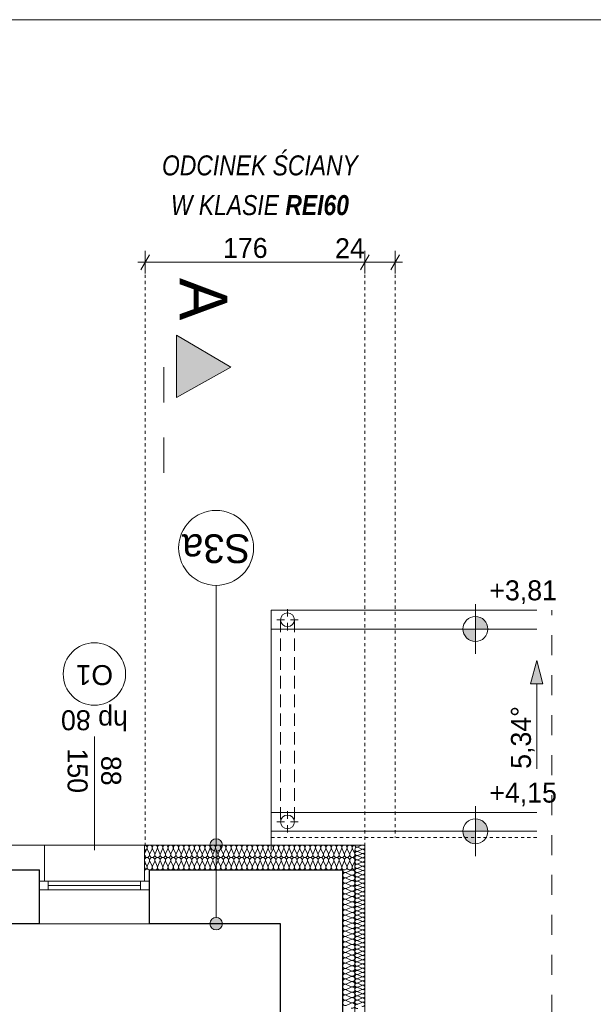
# Model space of a CAD drawing. Extents: x -613240 to -325500, y -25863 to 152403.
# Tile 174 of 254: x -417279 to -412686, y 72017 to 79903. Entities that reach past the tile are written whole.
import ezdxf

# ---------------------------------------------------------------- set-up
doc = ezdxf.new("R2010")
doc.units = 0
doc.header["$MEASUREMENT"] = 0
for name, pattern in [('Dashed', [564.444447, 282.222223, -282.222223]), ('Hidden Line', [50, 25, -25]), ('Krawędzie ukryte', [150, 100, -50]), ('Przerywana', [320, 160, -160])]:
    doc.linetypes.add(name, pattern=pattern)
for name, color, linetype, lineweight in [('0_Nr_Pióra__21', 7, 'Continuous', 9), ('Arch opisy_Nr_Pióra__1', 7, 'Continuous', 25), ('Arch opisy_Nr_Pióra__21', 7, 'Continuous', 9), ('ARCH TABELA_Nr_Pióra__21', 7, 'Continuous', 9), ('Arch wymiary_Nr_Pióra__21', 7, 'Continuous', 9), ('INWENT DACH_Nr_Pióra__21', 7, 'Continuous', 9), ('INWENT OPISY_Nr_Pióra__21', 7, 'Continuous', 9), ('INWENT OPISY_Nr_Pióra__41', 7, 'Continuous', 15), ('INWENT RZĘDNE_Nr_Pióra__21', 7, 'Continuous', 9), ('INWENT WYMIARY_Nr_Pióra__21', 7, 'Continuous', 9), ('INWENT. OKNA_Nr_Pióra__21', 7, 'Continuous', 9), ('INWENT. OKNA_Nr_Pióra__5', 7, 'Continuous', 13), ('INWENT.ŚCIANY_Nr_Pióra__1', 7, 'Continuous', 25), ('INWENT.ŚCIANY_Nr_Pióra__21', 7, 'Continuous', 9)]:
    doc.layers.add(name, color=color, linetype=linetype, lineweight=lineweight)
for name, color, linetype in [('Arch ocieplenie', 7, 'Continuous'), ('Arch opisy', 7, 'Continuous'), ('INWENT DACH', 7, 'Continuous'), ('Inwent Izolacje', 7, 'Continuous'), ('INWENT RZĘDNE', 7, 'Continuous'), ('INWENT WYMIARY', 7, 'Continuous')]:
    doc.layers.add(name, color=color, linetype=linetype)
for name, color, linetype, lineweight, true_color in [('Arch ocieplenie_Nr_Pióra__44', 7, 'Continuous', 13, 0x029e21), ('Arch opisy okien_Nr_Pióra__9', 7, 'Continuous', 13, 0x3dad99), ('Arch opisy_Nr_Pióra__9', 7, 'Continuous', 13, 0x3dad99), ('Arch wykończenie_Nr_Pióra__3', 7, 'Continuous', 18, 0xff6600), ('Inwent Izolacje_Nr_Pióra__44', 7, 'Continuous', 13, 0x029e21), ('INWENT.ŚCIANY_Nr_Pióra__2', 7, 'Continuous', 13, 0x7f7f7f)]:
    doc.layers.add(name, color=color, linetype=linetype, lineweight=lineweight, true_color=true_color)
doc.styles.add('GENERATED_STYLE_1', font='txt')
doc.styles.add('GENERATED_STYLE_10', font='arial.ttf')
doc.styles.add('GENERATED_STYLE_2', font='txt')
doc.styles.add('GENERATED_STYLE_5', font='txt')
doc.dimstyles.new('GENERATED_STYLE__2', dxfattribs={"dimtxt": 160.000002, "dimasz": 91.2, "dimexe": 0.18, "dimexo": 0, "dimgap": 0.09, "dimtad": 1, "dimtih": 1, "dimtoh": 1, "dimdec": 0, "dimlfac": 0.1, "dimzin": 0, "dimdsep": 46, "dimtxsty": 'GENERATED_STYLE_1', "dimblk": 'ARROWHEAD_2', "dimblk1": 'ARROWHEAD_2', "dimblk2": 'ARROWHEAD_2', "dimcen": 0.09, "dimclrd": 7, "dimclre": 7, "dimclrt": 7, "dimazin": 0, "dimtfac": 1, "dimtdec": 4, "dimtmove": 0, "dimatfit": 3, "dimfxl": 0, "dimtolj": 1, "dimtzin": 0, "dimarcsym": 0})

# ---------------------------------------------------------------- blocks, each defined once
blk = doc.blocks.new('Izolacja cieplna 14_187', base_point=(-414594.9, 58732.6))
at = {"layer": 'Arch ocieplenie_Nr_Pióra__44', "linetype": 'Continuous'}
for p, q in [((-414571.1, 73277), (-414538.8, 73291.2)), ((-414538.8, 73260), (-414571.1, 73274.2)), ((-414571.1, 73243), (-414538.8, 73257.2)), ((-414538.8, 73226), (-414571.1, 73240.2)), ((-414571.1, 73209), (-414538.8, 73223.1)), ((-414538.8, 73192), (-414571.1, 73206.1)), ((-414571.1, 73175), (-414538.8, 73189.1)), ((-414538.8, 73158), (-414571.1, 73172.1)), ((-414571.1, 73141), (-414538.8, 73155.1)), ((-414538.8, 73123.9), (-414571.1, 73138.1)), ((-414571.1, 73106.9), (-414538.8, 73121.1)), ((-414538.8, 73089.9), (-414571.1, 73104.1)), ((-414571.1, 73072.9), (-414538.8, 73087.1)), ((-414538.8, 73055.9), (-414571.1, 73070.1)), ((-414571.1, 73038.9), (-414538.8, 73053.1)), ((-414538.8, 73021.9), (-414571.1, 73036)), ((-414571.1, 73004.9), (-414538.8, 73019)), ((-414538.8, 72987.9), (-414571.1, 73002)), ((-414571.1, 72970.9), (-414538.8, 72985)), ((-414538.8, 72953.9), (-414571.1, 72968)), ((-414571.1, 72936.8), (-414538.8, 72951)), ((-414538.8, 72919.8), (-414571.1, 72934)), ((-414571.1, 72902.8), (-414538.8, 72917)), ((-414538.8, 72885.8), (-414571.1, 72900)), ((-414571.1, 72868.8), (-414538.8, 72883)), ((-414538.8, 72851.8), (-414571.1, 72865.9)), ((-414571.1, 72834.8), (-414538.8, 72848.9)), ((-414538.8, 72817.8), (-414571.1, 72831.9)), ((-414571.1, 72800.8), (-414538.8, 72814.9)), ((-414538.8, 72783.8), (-414571.1, 72797.9)), ((-414571.1, 72766.7), (-414538.8, 72780.9)), ((-414538.8, 72749.7), (-414571.1, 72763.9)), ((-414571.1, 72732.7), (-414538.8, 72746.9)), ((-414538.8, 72715.7), (-414571.1, 72729.9)), ((-414571.1, 72698.7), (-414538.8, 72712.9)), ((-414538.8, 72681.7), (-414571.1, 72695.9)), ((-414571.1, 72664.7), (-414538.8, 72678.8)), ((-414538.8, 72647.7), (-414571.1, 72661.8)), ((-414571.1, 72630.7), (-414538.8, 72644.8)), ((-414538.8, 72613.7), (-414571.1, 72627.8)), ((-414571.1, 72596.7), (-414538.8, 72610.8)), ((-414538.8, 72579.6), (-414571.1, 72593.8)), ((-414571.1, 72562.6), (-414538.8, 72576.8)), ((-414538.8, 72545.6), (-414571.1, 72559.8)), ((-414571.1, 72528.6), (-414538.8, 72542.8)), ((-414538.8, 72511.6), (-414571.1, 72525.8)), ((-414571.1, 72494.6), (-414538.8, 72508.8)), ((-414538.8, 72477.6), (-414571.1, 72491.7)), ((-414571.1, 72460.6), (-414538.8, 72474.7)), ((-414538.8, 72443.6), (-414571.1, 72457.7)), ((-414571.1, 72426.6), (-414538.8, 72440.7)), ((-414538.8, 72409.6), (-414571.1, 72423.7)), ((-414571.1, 72392.5), (-414538.8, 72406.7)), ((-414538.8, 72375.5), (-414571.1, 72389.7)), ((-414571.1, 72358.5), (-414538.8, 72372.7)), ((-414538.8, 72341.5), (-414571.1, 72355.7)), ((-414571.1, 72324.5), (-414538.8, 72338.7)), ((-414538.8, 72307.5), (-414571.1, 72321.6)), ((-414571.1, 72290.5), (-414538.8, 72304.6)), ((-414538.8, 72273.5), (-414571.1, 72287.6)), ((-414571.1, 72256.5), (-414538.8, 72270.6)), ((-414538.8, 72239.5), (-414571.1, 72253.6)), ((-414571.1, 72222.5), (-414538.8, 72236.6)), ((-414538.8, 72205.4), (-414571.1, 72219.6)), ((-414571.1, 72188.4), (-414538.8, 72202.6)), ((-414538.8, 72171.4), (-414571.1, 72185.6)), ((-414571.1, 72154.4), (-414538.8, 72168.6)), ((-414538.8, 72137.4), (-414571.1, 72151.6)), ((-414571.1, 72120.4), (-414538.8, 72134.5)), ((-414538.8, 72103.4), (-414571.1, 72117.5)), ((-414571.1, 72086.4), (-414538.8, 72100.5)), ((-414538.8, 72069.4), (-414571.1, 72083.5)), ((-414571.1, 72052.4), (-414538.8, 72066.5)), ((-414538.8, 72035.3), (-414571.1, 72049.5)), ((-414571.1, 72018.3), (-414538.8, 72032.5))]:
    blk.add_line(p, q, dxfattribs=at)
for centre, start_param, end_param in [((-414577.9, 73258.6), 4.299595, 8.266774), ((-414577.9, 73292.6), 6.283185, 8.266774), ((-414532, 73275.6), 1.158003, 5.125183), ((-414532, 73241.6), 1.158003, 5.125183), ((-414577.9, 73224.6), 4.299595, 8.266774), ((-414577.9, 73190.6), 4.299595, 8.266774), ((-414532, 73207.6), 1.158003, 5.125183), ((-414532, 73173.5), 1.158003, 5.125183), ((-414577.9, 73156.5), 4.299595, 8.266774), ((-414577.9, 73122.5), 4.299595, 8.266774), ((-414577.9, 73088.5), 4.299595, 8.266774), ((-414532, 73139.5), 1.158003, 5.125183), ((-414532, 73105.5), 1.158003, 5.125183), ((-414577.9, 73054.5), 4.299595, 8.266774), ((-414577.9, 73020.5), 4.299595, 8.266774), ((-414532, 73071.5), 1.158003, 5.125183), ((-414532, 73037.5), 1.158003, 5.125183), ((-414532, 73003.5), 1.158003, 5.125183), ((-414577.9, 72986.4), 4.299595, 8.266774), ((-414577.9, 72952.4), 4.299595, 8.266774), ((-414532, 72969.4), 1.158003, 5.125183), ((-414532, 72935.4), 1.158003, 5.125183), ((-414577.9, 72918.4), 4.299595, 8.266774), ((-414577.9, 72884.4), 4.299595, 8.266774), ((-414577.9, 72850.4), 4.299595, 8.266774), ((-414532, 72901.4), 1.158003, 5.125183), ((-414532, 72867.4), 1.158003, 5.125183), ((-414577.9, 72816.3), 4.299595, 8.266774), ((-414577.9, 72782.3), 4.299595, 8.266774), ((-414532, 72833.4), 1.158003, 5.125183), ((-414532, 72799.3), 1.158003, 5.125183), ((-414577.9, 72748.3), 4.299595, 8.266774), ((-414577.9, 72714.3), 4.299595, 8.266774), ((-414532, 72765.3), 1.158003, 5.125183), ((-414532, 72731.3), 1.158003, 5.125183), ((-414532, 72697.3), 1.158003, 5.125183), ((-414577.9, 72680.3), 4.299595, 8.266774), ((-414577.9, 72646.3), 4.299595, 8.266774), ((-414577.9, 72612.2), 4.299595, 8.266774), ((-414532, 72663.3), 1.158003, 5.125183), ((-414532, 72629.2), 1.158003, 5.125183), ((-414577.9, 72578.2), 4.299595, 8.266774), ((-414577.9, 72544.2), 4.299595, 8.266774), ((-414532, 72595.2), 1.158003, 5.125183), ((-414532, 72561.2), 1.158003, 5.125183), ((-414577.9, 72510.2), 4.299595, 8.266774), ((-414577.9, 72476.2), 4.299595, 8.266774), ((-414532, 72527.2), 1.158003, 5.125183), ((-414532, 72493.2), 1.158003, 5.125183), ((-414532, 72459.2), 1.158003, 5.125183), ((-414577.9, 72442.1), 4.299595, 8.266774), ((-414577.9, 72408.1), 4.299595, 8.266774), ((-414577.9, 72374.1), 4.299595, 8.266774), ((-414532, 72425.1), 1.158003, 5.125183), ((-414532, 72391.1), 1.158003, 5.125183), ((-414577.9, 72340.1), 4.299595, 8.266774), ((-414577.9, 72306.1), 4.299595, 8.266774), ((-414532, 72357.1), 1.158003, 5.125183), ((-414532, 72323.1), 1.158003, 5.125183), ((-414577.9, 72272), 4.299595, 8.266774), ((-414577.9, 72238), 4.299595, 8.266774), ((-414532, 72289.1), 1.158003, 5.125183), ((-414532, 72255), 1.158003, 5.125183), ((-414532, 72221), 1.158003, 5.125183), ((-414577.9, 72204), 4.299595, 8.266774), ((-414577.9, 72170), 4.299595, 8.266774), ((-414577.9, 72136), 4.299595, 8.266774), ((-414532, 72187), 1.158003, 5.125183), ((-414532, 72153), 1.158003, 5.125183), ((-414577.9, 72102), 4.299595, 8.266774), ((-414577.9, 72067.9), 4.299595, 8.266774), ((-414532, 72119), 1.158003, 5.125183), ((-414532, 72084.9), 1.158003, 5.125183), ((-414577.9, 72033.9), 4.299595, 8.266774), ((-414577.9, 71999.9), 4.299595, 8.266774), ((-414532, 72050.9), 1.158003, 5.125183), ((-414532, 72016.9), 1.158003, 5.125183)]:
    blk.add_ellipse(centre, major_axis=(-17, 0), ratio=0.999704, start_param=start_param, end_param=end_param, dxfattribs=at)
blk = doc.blocks.new('Izolacja cieplna 14_188', base_point=(-416280.9, 73292.6))
at = {"layer": 'Arch ocieplenie_Nr_Pióra__44', "linetype": 'Continuous'}
for p, q in [((-416279.2, 73222.4), (-416261.6, 73262.8)), ((-416258.1, 73262.8), (-416240.5, 73222.4)), ((-416237, 73222.4), (-416219.5, 73262.8)), ((-416215.9, 73262.8), (-416198.4, 73222.4)), ((-416194.9, 73222.4), (-416177.3, 73262.8)), ((-416173.8, 73262.8), (-416156.2, 73222.4)), ((-416152.7, 73222.4), (-416135.2, 73262.8)), ((-416131.6, 73262.8), (-416114.1, 73222.4)), ((-416110.6, 73222.4), (-416093, 73262.8)), ((-416089.5, 73262.8), (-416072, 73222.4)), ((-416068.4, 73222.4), (-416050.9, 73262.8)), ((-416047.3, 73262.8), (-416029.8, 73222.4)), ((-416026.3, 73222.4), (-416008.7, 73262.8)), ((-416005.2, 73262.8), (-415987.7, 73222.4)), ((-415984.1, 73222.4), (-415966.6, 73262.8)), ((-415963, 73262.8), (-415945.5, 73222.4)), ((-415942, 73222.4), (-415924.4, 73262.8)), ((-415920.9, 73262.8), (-415903.4, 73222.4)), ((-415899.8, 73222.4), (-415882.3, 73262.8)), ((-415878.7, 73262.8), (-415861.2, 73222.4)), ((-415857.7, 73222.4), (-415840.1, 73262.8)), ((-415836.6, 73262.8), (-415819.1, 73222.4)), ((-415815.5, 73222.4), (-415798, 73262.8)), ((-415794.4, 73262.8), (-415776.9, 73222.4)), ((-415773.4, 73222.4), (-415755.8, 73262.8)), ((-415752.3, 73262.8), (-415734.8, 73222.4)), ((-415731.2, 73222.4), (-415713.7, 73262.8)), ((-415710.1, 73262.8), (-415692.6, 73222.4)), ((-415689.1, 73222.4), (-415671.5, 73262.8)), ((-415668, 73262.8), (-415650.5, 73222.4)), ((-415646.9, 73222.4), (-415629.4, 73262.8)), ((-415625.8, 73262.8), (-415608.3, 73222.4)), ((-415604.8, 73222.4), (-415587.2, 73262.8)), ((-415583.7, 73262.8), (-415566.2, 73222.4)), ((-415562.6, 73222.4), (-415545.1, 73262.8)), ((-415541.5, 73262.8), (-415524, 73222.4)), ((-415520.5, 73222.4), (-415502.9, 73262.8)), ((-415499.4, 73262.8), (-415481.9, 73222.4)), ((-415478.3, 73222.4), (-415460.8, 73262.8)), ((-415457.2, 73262.8), (-415439.7, 73222.4)), ((-415436.2, 73222.4), (-415418.6, 73262.8)), ((-415415.1, 73262.8), (-415397.6, 73222.4)), ((-415394, 73222.4), (-415376.5, 73262.8)), ((-415372.9, 73262.8), (-415355.4, 73222.4)), ((-415351.9, 73222.4), (-415334.3, 73262.8)), ((-415330.8, 73262.8), (-415313.3, 73222.4)), ((-415309.7, 73222.4), (-415292.2, 73262.8)), ((-415288.6, 73262.8), (-415271.1, 73222.4)), ((-415267.6, 73222.4), (-415250, 73262.8)), ((-415246.5, 73262.8), (-415229, 73222.4)), ((-415225.4, 73222.4), (-415207.9, 73262.8)), ((-415204.3, 73262.8), (-415186.8, 73222.4)), ((-415183.3, 73222.4), (-415165.7, 73262.8)), ((-415162.2, 73262.8), (-415144.7, 73222.4)), ((-415141.1, 73222.4), (-415123.6, 73262.8)), ((-415120, 73262.8), (-415102.5, 73222.4)), ((-415099, 73222.4), (-415081.4, 73262.8)), ((-415077.9, 73262.8), (-415060.4, 73222.4)), ((-415056.8, 73222.4), (-415039.3, 73262.8)), ((-415035.7, 73262.8), (-415018.2, 73222.4)), ((-415014.7, 73222.4), (-414997.1, 73262.8)), ((-414993.6, 73262.8), (-414976.1, 73222.4)), ((-414972.5, 73222.4), (-414955, 73262.8)), ((-414951.4, 73262.8), (-414933.9, 73222.4)), ((-414930.4, 73222.4), (-414912.8, 73262.8)), ((-414909.3, 73262.8), (-414891.8, 73222.4)), ((-414888.2, 73222.4), (-414870.7, 73262.8)), ((-414867.1, 73262.8), (-414849.6, 73222.4)), ((-414846.1, 73222.4), (-414828.5, 73262.8)), ((-414825, 73262.8), (-414807.5, 73222.4)), ((-414803.9, 73222.4), (-414786.4, 73262.8)), ((-414782.8, 73262.8), (-414765.3, 73222.4)), ((-414761.8, 73222.4), (-414744.2, 73262.8)), ((-414740.7, 73262.8), (-414723.2, 73222.4)), ((-414719.6, 73222.4), (-414702.1, 73262.8)), ((-414698.6, 73262.8), (-414681, 73222.4)), ((-414677.5, 73222.4), (-414659.9, 73262.8)), ((-414656.4, 73262.8), (-414638.9, 73222.4)), ((-414635.3, 73222.4), (-414617.8, 73262.8)), ((-414614.3, 73262.8), (-414596.7, 73222.4))]:
    blk.add_line(p, q, dxfattribs=at)
for centre, start_param, end_param in [((-416280.9, 73271.3), 4.299596, 6.283185), ((-416238.8, 73271.3), 4.299595, 8.266774), ((-416196.6, 73271.3), 4.299595, 8.266774), ((-416154.5, 73271.3), 4.299595, 8.266774), ((-416112.3, 73271.3), 4.299595, 8.266774), ((-416070.2, 73271.3), 4.299595, 8.266774), ((-416028, 73271.3), 4.299595, 8.266774), ((-415985.9, 73271.3), 4.299595, 8.266774), ((-415943.7, 73271.3), 4.299595, 8.266774), ((-415901.6, 73271.3), 4.299595, 8.266774), ((-415859.4, 73271.3), 4.299595, 8.266774), ((-415817.3, 73271.3), 4.299595, 8.266774), ((-415775.1, 73271.3), 4.299595, 8.266774), ((-415733, 73271.3), 4.299595, 8.266774), ((-415690.8, 73271.3), 4.299595, 8.266774), ((-415648.7, 73271.3), 4.299595, 8.266774), ((-415606.5, 73271.3), 4.299595, 8.266774), ((-415564.4, 73271.3), 4.299595, 8.266774), ((-415522.2, 73271.3), 4.299595, 8.266774), ((-415480.1, 73271.3), 4.299595, 8.266774), ((-415437.9, 73271.3), 4.299595, 8.266774), ((-415395.8, 73271.3), 4.299595, 8.266774), ((-415353.6, 73271.3), 4.299595, 8.266774), ((-415311.5, 73271.3), 4.299595, 8.266774), ((-415269.3, 73271.3), 4.299595, 8.266774), ((-415227.2, 73271.3), 4.299595, 8.266774), ((-415185, 73271.3), 4.299595, 8.266774), ((-415142.9, 73271.3), 4.299595, 8.266774), ((-415100.7, 73271.3), 4.299595, 8.266774), ((-415058.6, 73271.3), 4.299595, 8.266774), ((-415016.4, 73271.3), 4.299595, 8.266774), ((-414974.3, 73271.3), 4.299595, 8.266774), ((-414932.1, 73271.3), 4.299595, 8.266774), ((-414890, 73271.3), 4.299595, 8.266774), ((-414847.8, 73271.3), 4.299595, 8.266774), ((-414805.7, 73271.3), 4.299595, 8.266774), ((-414763.5, 73271.3), 4.299595, 8.266774), ((-414721.4, 73271.3), 4.299595, 8.266774), ((-414679.2, 73271.3), 4.299595, 8.266774), ((-414637.1, 73271.3), 4.299595, 8.266774), ((-414594.9, 73271.3), 6.283185, 8.266774), ((-416259.9, 73213.9), 1.158003, 5.125183), ((-416217.7, 73213.9), 1.158003, 5.125183), ((-416175.6, 73213.9), 1.158003, 5.125183), ((-416133.4, 73213.9), 1.158003, 5.125183), ((-416091.3, 73213.9), 1.158003, 5.125183), ((-416049.1, 73213.9), 1.158003, 5.125183), ((-416007, 73213.9), 1.158003, 5.125183), ((-415964.8, 73213.9), 1.158003, 5.125183), ((-415922.7, 73213.9), 1.158003, 5.125183), ((-415880.5, 73213.9), 1.158003, 5.125183), ((-415838.4, 73213.9), 1.158003, 5.125183), ((-415796.2, 73213.9), 1.158003, 5.125183), ((-415754.1, 73213.9), 1.158003, 5.125183), ((-415711.9, 73213.9), 1.158003, 5.125183), ((-415669.8, 73213.9), 1.158003, 5.125183), ((-415627.6, 73213.9), 1.158003, 5.125183), ((-415585.5, 73213.9), 1.158003, 5.125183), ((-415543.3, 73213.9), 1.158003, 5.125183), ((-415501.2, 73213.9), 1.158003, 5.125183), ((-415459, 73213.9), 1.158003, 5.125183), ((-415416.9, 73213.9), 1.158003, 5.125183), ((-415374.7, 73213.9), 1.158003, 5.125183), ((-415332.6, 73213.9), 1.158003, 5.125183), ((-415290.4, 73213.9), 1.158003, 5.125183), ((-415248.3, 73213.9), 1.158003, 5.125183), ((-415206.1, 73213.9), 1.158003, 5.125183), ((-415164, 73213.9), 1.158003, 5.125183), ((-415121.8, 73213.9), 1.158003, 5.125183), ((-415079.7, 73213.9), 1.158003, 5.125183), ((-415037.5, 73213.9), 1.158003, 5.125183), ((-414995.4, 73213.9), 1.158003, 5.125183), ((-414953.2, 73213.9), 1.158003, 5.125183), ((-414911.1, 73213.9), 1.158003, 5.125183), ((-414868.9, 73213.9), 1.158003, 5.125183), ((-414826.8, 73213.9), 1.158003, 5.125183), ((-414784.6, 73213.9), 1.158003, 5.125183), ((-414742.5, 73213.9), 1.158003, 5.125183), ((-414700.3, 73213.9), 1.158003, 5.125183), ((-414658.2, 73213.9), 1.158003, 5.125183), ((-414616, 73213.9), 1.158003, 5.125183)]:
    blk.add_ellipse(centre, major_axis=(0, 21.3), ratio=0.990923, start_param=start_param, end_param=end_param, dxfattribs=at)
blk = doc.blocks.new('Izolacja cieplna 14_327', base_point=(-416280.9, 73092.6))
at = {"layer": 'Inwent Izolacje_Nr_Pióra__44', "linetype": 'Continuous'}
for p, q in [((-416279.2, 73162.8), (-416261.6, 73122.4)), ((-416258.1, 73122.4), (-416240.5, 73162.8)), ((-416237, 73162.8), (-416219.5, 73122.4)), ((-416215.9, 73122.4), (-416198.4, 73162.8)), ((-416194.9, 73162.8), (-416177.3, 73122.4)), ((-416173.8, 73122.4), (-416156.2, 73162.8)), ((-416152.7, 73162.8), (-416135.2, 73122.4)), ((-416131.6, 73122.4), (-416114.1, 73162.8)), ((-416110.6, 73162.8), (-416093, 73122.4)), ((-416089.5, 73122.4), (-416072, 73162.8)), ((-416068.4, 73162.8), (-416050.9, 73122.4)), ((-416047.3, 73122.4), (-416029.8, 73162.8)), ((-416026.3, 73162.8), (-416008.7, 73122.4)), ((-416005.2, 73122.4), (-415987.7, 73162.8)), ((-415984.1, 73162.8), (-415966.6, 73122.4)), ((-415963, 73122.4), (-415945.5, 73162.8)), ((-415942, 73162.8), (-415924.4, 73122.4)), ((-415920.9, 73122.4), (-415903.4, 73162.8)), ((-415899.8, 73162.8), (-415882.3, 73122.4)), ((-415878.7, 73122.4), (-415861.2, 73162.8)), ((-415857.7, 73162.8), (-415840.1, 73122.4)), ((-415836.6, 73122.4), (-415819.1, 73162.8)), ((-415815.5, 73162.8), (-415798, 73122.4)), ((-415794.4, 73122.4), (-415776.9, 73162.8)), ((-415773.4, 73162.8), (-415755.8, 73122.4)), ((-415752.3, 73122.4), (-415734.8, 73162.8)), ((-415731.2, 73162.8), (-415713.7, 73122.4)), ((-415710.1, 73122.4), (-415692.6, 73162.8)), ((-415689.1, 73162.8), (-415671.5, 73122.4)), ((-415668, 73122.4), (-415650.5, 73162.8)), ((-415646.9, 73162.8), (-415629.4, 73122.4)), ((-415625.8, 73122.4), (-415608.3, 73162.8)), ((-415604.8, 73162.8), (-415587.2, 73122.4)), ((-415583.7, 73122.4), (-415566.2, 73162.8)), ((-415562.6, 73162.8), (-415545.1, 73122.4)), ((-415541.5, 73122.4), (-415524, 73162.8)), ((-415520.5, 73162.8), (-415502.9, 73122.4)), ((-415499.4, 73122.4), (-415481.9, 73162.8)), ((-415478.3, 73162.8), (-415460.8, 73122.4)), ((-415457.2, 73122.4), (-415439.7, 73162.8)), ((-415436.2, 73162.8), (-415418.6, 73122.4)), ((-415415.1, 73122.4), (-415397.6, 73162.8)), ((-415394, 73162.8), (-415376.5, 73122.4)), ((-415372.9, 73122.4), (-415355.4, 73162.8)), ((-415351.9, 73162.8), (-415334.3, 73122.4)), ((-415330.8, 73122.4), (-415313.3, 73162.8)), ((-415309.7, 73162.8), (-415292.2, 73122.4)), ((-415288.6, 73122.4), (-415271.1, 73162.8)), ((-415267.6, 73162.8), (-415250, 73122.4)), ((-415246.5, 73122.4), (-415229, 73162.8)), ((-415225.4, 73162.8), (-415207.9, 73122.4)), ((-415204.3, 73122.4), (-415186.8, 73162.8)), ((-415183.3, 73162.8), (-415165.7, 73122.4)), ((-415162.2, 73122.4), (-415144.7, 73162.8)), ((-415141.1, 73162.8), (-415123.6, 73122.4)), ((-415120, 73122.4), (-415102.5, 73162.8)), ((-415099, 73162.8), (-415081.4, 73122.4)), ((-415077.9, 73122.4), (-415060.4, 73162.8)), ((-415056.8, 73162.8), (-415039.3, 73122.4)), ((-415035.7, 73122.4), (-415018.2, 73162.8)), ((-415014.7, 73162.8), (-414997.1, 73122.4)), ((-414993.6, 73122.4), (-414976.1, 73162.8)), ((-414972.5, 73162.8), (-414955, 73122.4)), ((-414951.4, 73122.4), (-414933.9, 73162.8)), ((-414930.4, 73162.8), (-414912.8, 73122.4)), ((-414909.3, 73122.4), (-414891.8, 73162.8)), ((-414888.2, 73162.8), (-414870.7, 73122.4)), ((-414867.1, 73122.4), (-414849.6, 73162.8)), ((-414846.1, 73162.8), (-414828.5, 73122.4)), ((-414825, 73122.4), (-414807.5, 73162.8)), ((-414803.9, 73162.8), (-414786.4, 73122.4)), ((-414782.8, 73122.4), (-414765.3, 73162.8)), ((-414761.8, 73162.8), (-414744.2, 73122.4)), ((-414740.7, 73122.4), (-414723.2, 73162.8)), ((-414719.6, 73162.8), (-414702.1, 73122.4)), ((-414698.6, 73122.4), (-414681, 73162.8)), ((-414677.5, 73162.8), (-414659.9, 73122.4)), ((-414656.4, 73122.4), (-414638.9, 73162.8)), ((-414635.3, 73162.8), (-414617.8, 73122.4)), ((-414614.3, 73122.4), (-414596.7, 73162.8))]:
    blk.add_line(p, q, dxfattribs=at)
for centre, start_param, end_param in [((-416259.9, 73171.3), 4.299595, 8.266775), ((-416217.7, 73171.3), 4.299595, 8.266775), ((-416175.6, 73171.3), 4.299595, 8.266775), ((-416133.4, 73171.3), 4.299595, 8.266775), ((-416091.3, 73171.3), 4.299595, 8.266775), ((-416049.1, 73171.3), 4.299595, 8.266775), ((-416007, 73171.3), 4.299595, 8.266775), ((-415964.8, 73171.3), 4.299595, 8.266775), ((-415922.7, 73171.3), 4.299595, 8.266775), ((-415880.5, 73171.3), 4.299595, 8.266775), ((-415838.4, 73171.3), 4.299595, 8.266775), ((-415796.2, 73171.3), 4.299595, 8.266775), ((-415754.1, 73171.3), 4.299595, 8.266775), ((-415711.9, 73171.3), 4.299595, 8.266775), ((-415669.8, 73171.3), 4.299595, 8.266775), ((-415627.6, 73171.3), 4.299595, 8.266775), ((-415585.5, 73171.3), 4.299595, 8.266775), ((-415543.3, 73171.3), 4.299595, 8.266775), ((-415501.2, 73171.3), 4.299595, 8.266775), ((-415459, 73171.3), 4.299595, 8.266775), ((-415416.9, 73171.3), 4.299595, 8.266775), ((-415374.7, 73171.3), 4.299595, 8.266775), ((-415332.6, 73171.3), 4.299595, 8.266775), ((-415290.4, 73171.3), 4.299595, 8.266775), ((-415248.3, 73171.3), 4.299595, 8.266775), ((-415206.1, 73171.3), 4.299595, 8.266775), ((-415164, 73171.3), 4.299595, 8.266775), ((-415121.8, 73171.3), 4.299595, 8.266775), ((-415079.7, 73171.3), 4.299595, 8.266775), ((-415037.5, 73171.3), 4.299595, 8.266775), ((-414995.4, 73171.3), 4.299595, 8.266775), ((-414953.2, 73171.3), 4.299595, 8.266775), ((-414911.1, 73171.3), 4.299595, 8.266775), ((-414868.9, 73171.3), 4.299595, 8.266775), ((-414826.8, 73171.3), 4.299595, 8.266775), ((-414784.6, 73171.3), 4.299595, 8.266775), ((-414742.5, 73171.3), 4.299595, 8.266775), ((-414700.3, 73171.3), 4.299595, 8.266775), ((-414658.2, 73171.3), 4.299595, 8.266775), ((-414616, 73171.3), 4.299595, 8.266775), ((-416280.9, 73113.9), 3.141593, 5.125182), ((-416238.8, 73113.9), 1.158004, 5.125183), ((-416196.6, 73113.9), 1.158004, 5.125183), ((-416154.5, 73113.9), 1.158004, 5.125183), ((-416112.3, 73113.9), 1.158004, 5.125183), ((-416070.2, 73113.9), 1.158004, 5.125183), ((-416028, 73113.9), 1.158004, 5.125183), ((-415985.9, 73113.9), 1.158004, 5.125183), ((-415943.7, 73113.9), 1.158004, 5.125183), ((-415901.6, 73113.9), 1.158004, 5.125183), ((-415859.4, 73113.9), 1.158004, 5.125183), ((-415817.3, 73113.9), 1.158004, 5.125183), ((-415775.1, 73113.9), 1.158004, 5.125183), ((-415733, 73113.9), 1.158004, 5.125183), ((-415690.8, 73113.9), 1.158004, 5.125183), ((-415648.7, 73113.9), 1.158004, 5.125183), ((-415606.5, 73113.9), 1.158004, 5.125183), ((-415564.4, 73113.9), 1.158004, 5.125183), ((-415522.2, 73113.9), 1.158004, 5.125183), ((-415480.1, 73113.9), 1.158004, 5.125183), ((-415437.9, 73113.9), 1.158004, 5.125183), ((-415395.8, 73113.9), 1.158004, 5.125183), ((-415353.6, 73113.9), 1.158004, 5.125183), ((-415311.5, 73113.9), 1.158004, 5.125183), ((-415269.3, 73113.9), 1.158004, 5.125183), ((-415227.2, 73113.9), 1.158004, 5.125183), ((-415185, 73113.9), 1.158004, 5.125183), ((-415142.9, 73113.9), 1.158004, 5.125183), ((-415100.7, 73113.9), 1.158004, 5.125183), ((-415058.6, 73113.9), 1.158004, 5.125183), ((-415016.4, 73113.9), 1.158004, 5.125183), ((-414974.3, 73113.9), 1.158004, 5.125183), ((-414932.1, 73113.9), 1.158004, 5.125183), ((-414890, 73113.9), 1.158004, 5.125183), ((-414847.8, 73113.9), 1.158004, 5.125183), ((-414805.7, 73113.9), 1.158004, 5.125183), ((-414763.5, 73113.9), 1.158004, 5.125183), ((-414721.4, 73113.9), 1.158004, 5.125183), ((-414679.2, 73113.9), 1.158004, 5.125183), ((-414637.1, 73113.9), 1.158004, 5.125183), ((-414594.9, 73113.9), 1.158004, 3.141593)]:
    blk.add_ellipse(centre, major_axis=(0, 21.3), ratio=0.990923, start_param=start_param, end_param=end_param, dxfattribs=at)
blk = doc.blocks.new('Izolacja cieplna 14_328', base_point=(-414694.9, 73092.6))
at = {"layer": 'Inwent Izolacje_Nr_Pióra__44', "linetype": 'Continuous'}
for p, q in [((-414624.7, 73090.8), (-414665.1, 73073.1)), ((-414665.1, 73069.5), (-414624.7, 73051.8)), ((-414624.7, 73048.2), (-414665.1, 73030.5)), ((-414665.1, 73026.9), (-414624.7, 73009.2)), ((-414624.7, 73005.7), (-414665.1, 72987.9)), ((-414665.1, 72984.4), (-414624.7, 72966.7)), ((-414624.7, 72963.1), (-414665.1, 72945.4)), ((-414665.1, 72941.8), (-414624.7, 72924.1)), ((-414624.7, 72920.5), (-414665.1, 72902.8)), ((-414665.1, 72899.2), (-414624.7, 72881.5)), ((-414624.7, 72877.9), (-414665.1, 72860.2)), ((-414665.1, 72856.6), (-414624.7, 72838.9)), ((-414624.7, 72835.3), (-414665.1, 72817.6)), ((-414665.1, 72814), (-414624.7, 72796.3)), ((-414624.7, 72792.7), (-414665.1, 72775)), ((-414665.1, 72771.5), (-414624.7, 72753.7)), ((-414624.7, 72750.2), (-414665.1, 72732.4)), ((-414665.1, 72728.9), (-414624.7, 72711.2)), ((-414624.7, 72707.6), (-414665.1, 72689.9)), ((-414665.1, 72686.3), (-414624.7, 72668.6)), ((-414624.7, 72665), (-414665.1, 72647.3)), ((-414665.1, 72643.7), (-414624.7, 72626)), ((-414624.7, 72622.4), (-414665.1, 72604.7)), ((-414665.1, 72601.1), (-414624.7, 72583.4)), ((-414624.7, 72579.8), (-414665.1, 72562.1)), ((-414665.1, 72558.5), (-414624.7, 72540.8)), ((-414624.7, 72537.2), (-414665.1, 72519.5)), ((-414665.1, 72516), (-414624.7, 72498.2)), ((-414624.7, 72494.7), (-414665.1, 72477)), ((-414665.1, 72473.4), (-414624.7, 72455.7)), ((-414624.7, 72452.1), (-414665.1, 72434.4)), ((-414665.1, 72430.8), (-414624.7, 72413.1)), ((-414624.7, 72409.5), (-414665.1, 72391.8)), ((-414665.1, 72388.2), (-414624.7, 72370.5)), ((-414624.7, 72366.9), (-414665.1, 72349.2)), ((-414665.1, 72345.6), (-414624.7, 72327.9)), ((-414624.7, 72324.3), (-414665.1, 72306.6)), ((-414665.1, 72303), (-414624.7, 72285.3)), ((-414624.7, 72281.8), (-414665.1, 72264)), ((-414665.1, 72260.5), (-414624.7, 72242.7)), ((-414624.7, 72239.2), (-414665.1, 72221.5)), ((-414665.1, 72217.9), (-414624.7, 72200.2)), ((-414624.7, 72196.6), (-414665.1, 72178.9)), ((-414665.1, 72175.3), (-414624.7, 72157.6)), ((-414624.7, 72154), (-414665.1, 72136.3)), ((-414665.1, 72132.7), (-414624.7, 72115)), ((-414624.7, 72111.4), (-414665.1, 72093.7)), ((-414665.1, 72090.1), (-414624.7, 72072.4)), ((-414624.7, 72068.8), (-414665.1, 72051.1)), ((-414665.1, 72047.5), (-414624.7, 72029.8)), ((-414624.7, 72026.3), (-414665.1, 72008.5))]:
    blk.add_line(p, q, dxfattribs=at)
for centre, start_param, end_param in [((-414673.7, 73050), 2.7288, 6.695979), ((-414673.7, 73007.4), 2.7288, 6.695979), ((-414673.7, 73092.6), 4.712389, 6.695979), ((-414616.2, 73071.3), 5.870392, 9.837571), ((-414616.2, 73028.7), 5.870392, 9.837571), ((-414673.7, 72964.9), 2.7288, 6.695979), ((-414673.7, 72922.3), 2.7288, 6.695979), ((-414616.2, 72986.2), 5.870392, 9.837571), ((-414616.2, 72943.6), 5.870392, 9.837571), ((-414673.7, 72879.7), 2.7288, 6.695979), ((-414616.2, 72901), 5.870392, 9.837571), ((-414616.2, 72858.4), 5.870392, 9.837571), ((-414673.7, 72837.1), 2.7288, 6.695979), ((-414673.7, 72794.5), 2.7288, 6.695979), ((-414616.2, 72815.8), 5.870392, 9.837571), ((-414616.2, 72773.2), 5.870392, 9.837571), ((-414673.7, 72752), 2.7288, 6.695979), ((-414673.7, 72709.4), 2.7288, 6.695979), ((-414616.2, 72730.7), 5.870392, 9.837571), ((-414616.2, 72688.1), 5.870392, 9.837571), ((-414673.7, 72666.8), 2.7288, 6.695979), ((-414673.7, 72624.2), 2.7288, 6.695979), ((-414616.2, 72645.5), 5.870392, 9.837571), ((-414673.7, 72581.6), 2.7288, 6.695979), ((-414673.7, 72539), 2.7288, 6.695979), ((-414616.2, 72602.9), 5.870392, 9.837571), ((-414616.2, 72560.3), 5.870392, 9.837571), ((-414673.7, 72496.5), 2.7288, 6.695979), ((-414673.7, 72453.9), 2.7288, 6.695979), ((-414616.2, 72517.7), 5.870392, 9.837571), ((-414616.2, 72475.2), 5.870392, 9.837571), ((-414673.7, 72411.3), 2.7288, 6.695979), ((-414673.7, 72368.7), 2.7288, 6.695979), ((-414616.2, 72432.6), 5.870392, 9.837571), ((-414616.2, 72390), 5.870392, 9.837571), ((-414673.7, 72326.1), 2.7288, 6.695979), ((-414616.2, 72347.4), 5.870392, 9.837571), ((-414616.2, 72304.8), 5.870392, 9.837571), ((-414673.7, 72283.5), 2.7288, 6.695979), ((-414673.7, 72241), 2.7288, 6.695979), ((-414616.2, 72262.3), 5.870392, 9.837571), ((-414616.2, 72219.7), 5.870392, 9.837571), ((-414673.7, 72198.4), 2.7288, 6.695979), ((-414673.7, 72155.8), 2.7288, 6.695979), ((-414616.2, 72177.1), 5.870392, 9.837571), ((-414616.2, 72134.5), 5.870392, 9.837571), ((-414673.7, 72113.2), 2.7288, 6.695979), ((-414673.7, 72070.6), 2.7288, 6.695979), ((-414616.2, 72091.9), 5.870392, 9.837571), ((-414673.7, 72028), 2.7288, 6.695979), ((-414616.2, 72049.3), 5.870392, 9.837571), ((-414616.2, 72006.8), 5.870392, 9.837571)]:
    blk.add_ellipse(centre, major_axis=(0, -21.3), ratio=0.998897, start_param=start_param, end_param=end_param, dxfattribs=at)
blk = doc.blocks.new('Linia_33', base_point=(-413139.4, 73902.8))
at = {"layer": 'INWENT DACH_Nr_Pióra__21', "linetype": 'Continuous'}
blk.add_hatch(color=256, dxfattribs=at).paths.add_polyline_path([(-413139.4, 74770.1), (-413089.4, 74583.5), (-413189.4, 74583.5)], flags=0)
for p, q in [((-413139.4, 74770.1), (-413189.4, 74583.5)), ((-413139.4, 74770.1), (-413089.4, 74583.5)), ((-413089.4, 74583.5), (-413189.4, 74583.5)), ((-413139.4, 73902.8), (-413139.4, 74583.5))]:
    blk.add_line(p, q, dxfattribs=at)
blk = doc.blocks.new('*D757')
at = {"layer": 'INWENT WYMIARY_Nr_Pióra__21', "linetype": 'Continuous'}
for p, q in [((-416240.3, 78020.4), (-416309.6, 77900.4)), ((-416274.9, 77870.4), (-416274.9, 78050.4)), ((-414480.3, 78020.4), (-414549.6, 77900.4)), ((-414515, 77870.4), (-414515, 78050.4)), ((-416333.6, 77960.4), (-416274.9, 77960.4)), ((-416274.9, 77960.4), (-414515, 77960.4))]:
    blk.add_line(p, q, dxfattribs=at)
at = {"layer": 'INWENT WYMIARY_Nr_Pióra__21', "char_height": 160, "attachment_point": 7, "style": 'GENERATED_STYLE_1'}
for s, insert in [('{176}', (-415651, 77992.4)), ('{24}', (-414754.4, 77992.4))]:
    blk.add_mtext(s, dxfattribs=dict(at, insert=insert))
blk = doc.blocks.new('ARROWHEAD_2')
at = {"color": 0, "linetype": 'Continuous', "lineweight": 0}
for p, q in [((0, 0), (-1, 0)), ((-0.378, -0.655), (0.378, 0.655))]:
    blk.add_line(p, q, dxfattribs=at)
blk = doc.blocks.new('*D758')
at = {"layer": 'INWENT WYMIARY_Nr_Pióra__21', "linetype": 'Continuous'}
for p, q in [((-414480.3, 78020.4), (-414549.6, 77900.4)), ((-414515, 77870.4), (-414515, 78050.4)), ((-414308.6, 77900.4), (-414239.3, 78020.4)), ((-414273.9, 77870.4), (-414273.9, 78050.4)), ((-414515, 77960.4), (-414273.9, 77960.4)), ((-414273.9, 77960.4), (-414215.3, 77960.4))]:
    blk.add_line(p, q, dxfattribs=at)
at = {"layer": 'INWENT WYMIARY_Nr_Pióra__21', "char_height": 160, "attachment_point": 7, "style": 'GENERATED_STYLE_1'}
for s, insert in [('{176}', (-415651, 77992.4)), ('{24}', (-414754.4, 77992.4))]:
    blk.add_mtext(s, dxfattribs=dict(at, insert=insert))
blk = doc.blocks.new('Koty wysokościowe_22', base_point=(-413630.6, 73402.6))
at = {"layer": 'INWENT RZĘDNE_Nr_Pióra__21', "linetype": 'Continuous'}
for points in [[(-413630.6, 73402.6), (-413530.6, 73402.6), (-413538.2, 73440.9), (-413559.9, 73473.3), (-413592.4, 73495), (-413630.6, 73502.6)], [(-413630.6, 73402.6), (-413730.6, 73402.6), (-413723, 73364.3), (-413701.3, 73331.9), (-413668.9, 73310.2), (-413630.6, 73302.6)]]:
    blk.add_hatch(color=256, dxfattribs=at).paths.add_polyline_path(points, flags=0)
for p, q in [((-413630.6, 73202.6), (-413630.6, 73602.6)), ((-413830.6, 73402.6), (-413430.6, 73402.6))]:
    blk.add_line(p, q, dxfattribs=at)
blk.add_circle((-413630.6, 73402.6), 100, dxfattribs=at)
at = {"layer": 'INWENT RZĘDNE_Nr_Pióra__21', "insert": (-413518.9, 73602.6), "char_height": 160, "attachment_point": 7, "style": 'GENERATED_STYLE_2'}
blk.add_mtext('{+4,15}', dxfattribs=at)
blk = doc.blocks.new('Koty wysokościowe_23', base_point=(-413630.6, 75022.6))
at = {"layer": 'INWENT RZĘDNE_Nr_Pióra__21', "linetype": 'Continuous'}
for points in [[(-413630.6, 75022.6), (-413530.6, 75022.6), (-413538.2, 75060.9), (-413559.9, 75093.3), (-413592.4, 75115), (-413630.6, 75122.6)], [(-413630.6, 75022.6), (-413730.6, 75022.6), (-413723, 74984.3), (-413701.3, 74951.9), (-413668.9, 74930.2), (-413630.6, 74922.6)]]:
    blk.add_hatch(color=256, dxfattribs=at).paths.add_polyline_path(points, flags=0)
for p, q in [((-413630.6, 74822.6), (-413630.6, 75222.6)), ((-413830.6, 75022.6), (-413430.6, 75022.6))]:
    blk.add_line(p, q, dxfattribs=at)
blk.add_circle((-413630.6, 75022.6), 100, dxfattribs=at)
at = {"layer": 'INWENT RZĘDNE_Nr_Pióra__21', "insert": (-413518.9, 75222.6), "char_height": 160, "attachment_point": 7, "style": 'GENERATED_STYLE_2'}
blk.add_mtext('{+3,81}', dxfattribs=at)
blk = doc.blocks.new('Linia_148', base_point=(-415706.5, 73292.6))
at = {"layer": 'Arch opisy_Nr_Pióra__21', "linetype": 'Continuous'}
blk.add_line((-415706.5, 73292.6), (-415706.5, 75372.4), dxfattribs=at)
blk.add_circle((-415706.5, 75672.4), 300, dxfattribs=at)
blk = doc.blocks.new('Linia_149', base_point=(-415706.5, 72662.6))
at = {"layer": 'Arch opisy_Nr_Pióra__21', "linetype": 'Continuous'}
for points in [[(-415656.5, 73292.6), (-415660.3, 73311.7), (-415671.2, 73328), (-415687.4, 73338.8), (-415706.5, 73342.6), (-415725.7, 73338.8), (-415741.9, 73328), (-415752.7, 73311.7), (-415756.5, 73292.6), (-415752.7, 73273.5), (-415741.9, 73257.3), (-415725.7, 73246.4), (-415706.5, 73242.6), (-415687.4, 73246.4), (-415671.2, 73257.3), (-415660.3, 73273.5)], [(-415656.5, 72662.6), (-415660.3, 72681.7), (-415671.2, 72698), (-415687.4, 72708.8), (-415706.5, 72712.6), (-415725.7, 72708.8), (-415741.9, 72698), (-415752.7, 72681.7), (-415756.5, 72662.6), (-415752.7, 72643.5), (-415741.9, 72627.3), (-415725.7, 72616.4), (-415706.5, 72612.6), (-415687.4, 72616.4), (-415671.2, 72627.3), (-415660.3, 72643.5)]]:
    blk.add_hatch(color=256, dxfattribs=at).paths.add_polyline_path(points, flags=0)
blk.add_line((-415706.5, 72712.6), (-415706.5, 73242.6), dxfattribs=at)
for centre in [(-415706.5, 73292.6), (-415706.5, 72662.6)]:
    blk.add_circle(centre, 50, dxfattribs=at)

msp = doc.modelspace()

# ---------------------------------------------------------------- hatches: boundary and pattern name
at = {"layer": 'INWENT OPISY_Nr_Pióra__21', "linetype": 'Continuous'}
msp.add_hatch(color=256, dxfattribs=at).paths.add_polyline_path([(-415588.7, 77120.1), (-416024.9, 76875.8), (-416024.9, 77375.8)], flags=0)

# ---------------------------------------------------------------- linework, layer by layer
at = {"layer": 'Arch opisy_Nr_Pióra__9', "linetype": 'Continuous'}
msp.add_circle((-416680.9, 74662.6), 250, dxfattribs=at)
at = {"layer": 'ARCH TABELA_Nr_Pióra__21', "linetype": 'Continuous'}
msp.add_line((-435639.9, 79902.6), (-394889.9, 79902.6), dxfattribs=at)
at = {"layer": 'Arch wykończenie_Nr_Pióra__3', "linetype": 'Continuous'}
for p, q in [((-417450.9, 73292.6), (-417080.9, 73292.6)), ((-417080.9, 73292.6), (-417080.9, 73002.6)), ((-416280.9, 73292.6), (-416280.9, 73002.6)), ((-416280.9, 73292.6), (-414514.9, 73292.6)), ((-414514.9, 73292.6), (-414514.9, 58732.6)), ((-414514.9, 73292.6), (-414514.9, 73002.6))]:
    msp.add_line(p, q, dxfattribs=at)
at = {"layer": 'Arch wymiary_Nr_Pióra__21', "linetype": 'Hidden Line'}
for p, q in [((-416274.9, 77960.4), (-416274.9, 73092.6)), ((-416274.9, 77960.4), (-416274.9, 73092.6)), ((-414515, 77960.4), (-414515, 73292.6)), ((-414273.9, 77960.4), (-414273.9, 73352.6))]:
    msp.add_line(p, q, dxfattribs=at)
at = {"layer": 'INWENT DACH_Nr_Pióra__21', "linetype": 'Continuous'}
for p, q in [((-415264.9, 75172.6), (-413139.4, 75172.6)), ((-415264.9, 75022.6), (-415264.9, 75172.6)), ((-415134.9, 75121.8), (-415134.9, 75181.8)), ((-415159.9, 75096.8), (-415219.9, 75096.8)), ((-415109.9, 75096.8), (-415049.9, 75096.8)), ((-415264.9, 73252.6), (-415264.9, 75022.6)), ((-415264.9, 75022.6), (-413139.4, 75022.6)), ((-415134.9, 75071.8), (-415134.9, 75011.8)), ((-415264.9, 73552.6), (-413139.4, 73552.6)), ((-415134.9, 73502.6), (-415134.9, 73562.6)), ((-415159.9, 73477.6), (-415219.9, 73477.6)), ((-415134.9, 73452.6), (-415134.9, 73392.6)), ((-415109.9, 73477.6), (-415049.9, 73477.6)), ((-415264.9, 73402.6), (-413139.4, 73402.6))]:
    msp.add_line(p, q, dxfattribs=at)
at = {"layer": 'INWENT DACH_Nr_Pióra__21', "linetype": 'Krawędzie ukryte'}
for p, q in [((-415189.9, 75096.8), (-415189.9, 73477.6)), ((-415079.9, 75096.8), (-415079.9, 73477.6))]:
    msp.add_line(p, q, dxfattribs=at)
at = {"layer": 'INWENT DACH_Nr_Pióra__21', "linetype": 'Continuous'}
for centre in [(-415134.9, 75096.8), (-415134.9, 73477.6)]:
    msp.add_circle(centre, 55, dxfattribs=at)
at = {"layer": 'INWENT OPISY_Nr_Pióra__21', "linetype": 'Przerywana'}
msp.add_line((-413019.4, 58172.6), (-413019.4, 75172.6), dxfattribs=at)
at = {"layer": 'INWENT OPISY_Nr_Pióra__41', "linetype": 'Continuous'}
for p, q in [((-416024.9, 76875.8), (-416024.9, 77375.8)), ((-415588.7, 77120.1), (-416024.9, 77375.8)), ((-416024.9, 76875.8), (-415588.7, 77120.1))]:
    msp.add_line(p, q, dxfattribs=at)
at = {"layer": 'INWENT OPISY_Nr_Pióra__41', "linetype": 'Dashed'}
msp.add_line((-416124.9, 77120.1), (-416124.9, 76020.1), dxfattribs=at)
at = {"layer": 'INWENT. OKNA_Nr_Pióra__5', "linetype": 'Continuous'}
for p, q in [((-416680.9, 73252.6), (-416680.9, 74162.6)), ((-417120.9, 72932.6), (-417120.9, 73002.6)), ((-416240.9, 73002.6), (-417120.9, 73002.6)), ((-417050.9, 72932.6), (-417050.9, 73002.6)), ((-416310.9, 72967.6), (-417050.9, 72967.6)), ((-416310.9, 72932.6), (-416310.9, 73002.6)), ((-416240.9, 72932.6), (-416240.9, 73002.6)), ((-416240.9, 72932.6), (-417120.9, 72932.6))]:
    msp.add_line(p, q, dxfattribs=at)
at = {"layer": 'INWENT.ŚCIANY_Nr_Pióra__1', "linetype": 'Continuous'}
for p, q in [((-417410.9, 73092.6), (-417120.9, 73092.6)), ((-417120.9, 72662.6), (-417120.9, 73092.6)), ((-416240.9, 72662.6), (-416240.9, 73092.6)), ((-416240.9, 73092.6), (-414694.9, 73092.6)), ((-414694.9, 73092.6), (-414694.9, 58912.6)), ((-417120.9, 72662.6), (-417410.9, 72662.6)), ((-415190.9, 72662.6), (-416240.9, 72662.6)), ((-415190.9, 69042.6), (-415190.9, 72662.6))]:
    msp.add_line(p, q, dxfattribs=at)
at = {"layer": 'INWENT.ŚCIANY_Nr_Pióra__2', "linetype": 'Continuous'}
msp.add_line((-414594.9, 73252.6), (-414594.9, 58812.6), dxfattribs=at)
at = {"layer": 'INWENT.ŚCIANY_Nr_Pióra__21', "linetype": 'Hidden Line'}
for p, q in [((-415264.9, 73252.6), (-415264.9, 73352.6)), ((-415264.9, 73352.6), (-413139.4, 73352.6))]:
    msp.add_line(p, q, dxfattribs=at)
at = {"layer": 'INWENT.ŚCIANY_Nr_Pióra__21', "linetype": 'Continuous'}
for p, q in [((-417080.9, 73292.6), (-416280.9, 73292.6)), ((-417120.9, 72662.6), (-416240.9, 72662.6))]:
    msp.add_line(p, q, dxfattribs=at)

# ---------------------------------------------------------------- block references
at = {"layer": 'Arch ocieplenie', "color": 104, "linetype": 'Continuous', "lineweight": 13, "true_color": 0x029e21}
for name, p in [('Izolacja cieplna 14_188', (-416280.9, 73292.6)), ('Izolacja cieplna 14_187', (-414594.9, 58732.6))]:
    msp.add_blockref(name, p, dxfattribs=at)
at = {"layer": 'Arch opisy', "linetype": 'Continuous'}
for name, p in [('Linia_148', (-415706.5, 73292.6)), ('Linia_149', (-415706.5, 72662.6))]:
    msp.add_blockref(name, p, dxfattribs=at)
at = {"layer": 'INWENT DACH', "linetype": 'Continuous'}
msp.add_blockref('Linia_33', (-413139.4, 73902.8), dxfattribs=at)
at = {"layer": 'Inwent Izolacje', "color": 104, "linetype": 'Continuous', "lineweight": 13, "true_color": 0x029e21}
for name, p in [('Izolacja cieplna 14_327', (-416280.9, 73092.6)), ('Izolacja cieplna 14_328', (-414694.9, 73092.6))]:
    msp.add_blockref(name, p, dxfattribs=at)
at = {"layer": 'INWENT RZĘDNE'}
for name, p in [('Koty wysokościowe_23', (-413630.6, 75022.6)), ('Koty wysokościowe_22', (-413630.6, 73402.6))]:
    msp.add_blockref(name, p, dxfattribs=at)

# ---------------------------------------------------------------- texts
at = {"layer": '0_Nr_Pióra__21', "linetype": 'Continuous', "insert": (-413156, 73902.8), "char_height": 160, "attachment_point": 7, "rotation": 90, "style": 'GENERATED_STYLE_2'}
msp.add_mtext('{5,34°}', dxfattribs=at)
at = {"layer": 'Arch opisy okien_Nr_Pióra__9', "linetype": 'Continuous', "insert": (-416680.9, 74573.5), "char_height": 160, "attachment_point": 2, "rotation": 180, "style": 'GENERATED_STYLE_10'}
msp.add_mtext('{O1}', dxfattribs=at)
at = {"layer": 'Arch opisy_Nr_Pióra__1', "linetype": 'Continuous', "insert": (-415706.5, 75551), "char_height": 230, "attachment_point": 2, "rotation": 180, "style": 'GENERATED_STYLE_5'}
msp.add_mtext('{S3a}', dxfattribs=at)
at = {"layer": 'INWENT OPISY_Nr_Pióra__21', "linetype": 'Continuous', "insert": (-415617.9, 77664.4), "char_height": 380, "attachment_point": 2, "rotation": 270, "style": 'GENERATED_STYLE_5'}
msp.add_mtext('{A}', dxfattribs=at)
at = {"layer": 'INWENT WYMIARY_Nr_Pióra__21', "linetype": 'Continuous', "insert": (-415355.9, 78335.6), "char_height": 160, "width": 2120, "attachment_point": 8, "line_spacing_factor": 1.191827, "style": 'GENERATED_STYLE_1'}
msp.add_mtext('\\A1;{\\fArial Narrow Zachodni|b0|i1|c0|p34;ODCINEK ŚCIANY\\PW KLASIE \\fArial Narrow Zachodni|b1|i1|c0|p34;REI60}', dxfattribs=at)
at = {"layer": 'INWENT. OKNA_Nr_Pióra__21', "linetype": 'Continuous', "insert": (-416680.9, 74212), "char_height": 160, "attachment_point": 2, "rotation": 180, "style": 'GENERATED_STYLE_5'}
msp.add_mtext('{hp 80}', dxfattribs=at)
at = {"layer": 'INWENT. OKNA_Nr_Pióra__21', "linetype": 'Continuous', "insert": (-416466.8, 73887.6), "char_height": 160, "width": 709.227, "attachment_point": 2, "rotation": 270, "line_spacing_factor": 1.007581, "style": 'GENERATED_STYLE_5'}
msp.add_mtext('{88\\P150}', dxfattribs=at)

# ---------------------------------------------------------------- dimensions: what is measured, and where the dimension line sits
at = {"layer": 'INWENT WYMIARY', "linetype": 'Continuous'}
for p1, p2, picture, middle in [((-416274.9, 77960.4), (-414515, 73292.6), '*D757', (-415468.8, 78072.4)), ((-414515, 73292.6), (-414273.9, 77960.4), '*D758', (-414633, 78072.4))]:
    dim = msp.add_linear_dim(base=(-416274.9, 77960.4), p1=p1, p2=p2, dimstyle='GENERATED_STYLE__2', dxfattribs=at)
    dim.commit()
    dim.dimension.update_dxf_attribs({"geometry": picture, "text_midpoint": middle})

doc.saveas('drawing.dxf')
